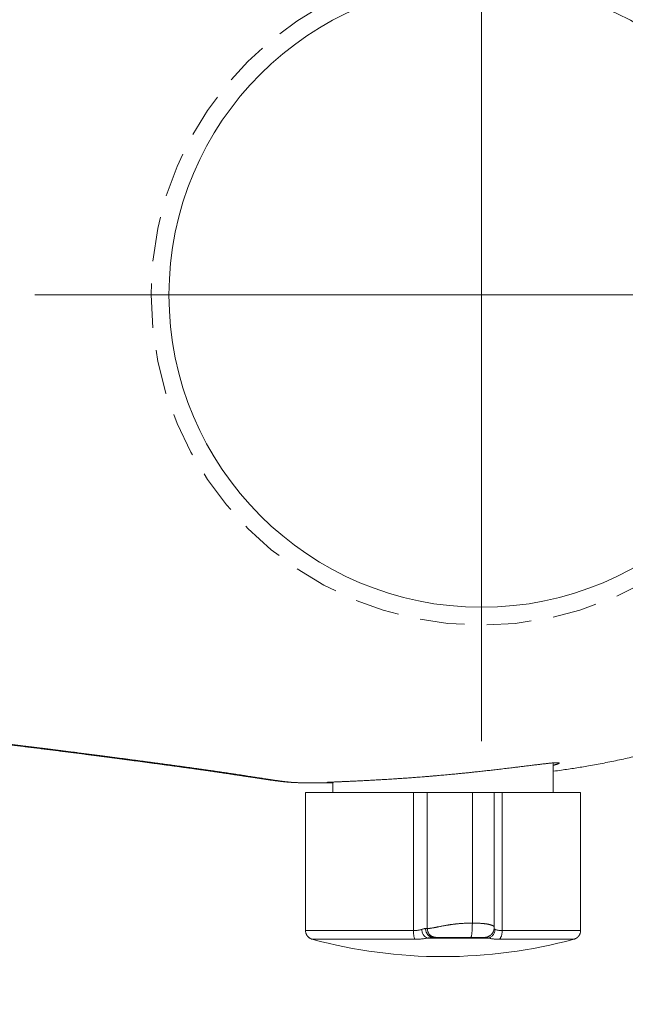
# Model space of a CAD drawing. Header units: millimetres. Extents: x -2074 to 12588, y -3630 to 101167.
# Tile 251 of 256: x 6030.57 to 6033.97, y -1421.74 to -1416.23. Entities that reach past the tile are written whole.
import ezdxf

# ---------------------------------------------------------------- set-up
doc = ezdxf.new("R2010")
doc.units = ezdxf.units.MM
doc.linetypes.add('HIDDEN', pattern=[0.375, 0.25, -0.125])
doc.layers.add('SelinAr_BUD_sufit szraf', color=8, linetype='Continuous', lineweight=18)
doc.layers.add('SelinAr_WYP_armatura', color=8, linetype='Continuous', lineweight=18)

# ---------------------------------------------------------------- blocks, each defined once
blk = doc.blocks.new('ORAS_ELECTRA')
for p, q in [((3.5617, 0.5549), (2.7874, 0.5549)), ((2.7874, 0.1156), (2.7874, 0.5549)), ((2.7874, 0.4019), (2.6221, 0.4019)), ((2.7874, 0.0717), (2.7874, 0.1156)), ((2.7874, 0.1156), (3.5617, 0.1156)), ((3.5426, 0.0716), (2.7874, 0.0716)), ((3.5426, 0.0716), (3.5426, 0.0716)), ((3.6034, 0.04), (3.6034, -0.3033)), ((3.5197, -0.0512), (2.7874, -0.0512)), ((2.7874, -0.3808), (2.7874, -0.3035)), ((2.7874, -0.3035), (3.5497, -0.3035)), ((2.7874, -0.9851), (2.7874, -0.3808)), ((3.5617, -0.3808), (2.7874, -0.3808)), ((2.7294, -0.832), (2.7874, -0.832)), ((2.7874, -0.9851), (3.5617, -0.9851)), ((2.7328, -1.0256), (2.7328, -1.0252))]:
    blk.add_line(p, q)
for points in [[(0, -0.75), (0, 0.75)], [(-0.75, 0), (0.75, 0)]]:
    blk.add_lwpolyline(points)
at = {"color": 9, "linetype": 'HIDDEN'}
blk.add_circle((0, 0), 1.85, dxfattribs=at)
blk.add_arc((0.9003, -0.2151), 2.8071, 344.8647, 15.1366)
for points, knots in [([(-2.7182, -0.1668), (-2.7172, -0.147), (-2.7152, -0.1063), (-2.7117, -0.0469), (-2.7078, 0.0115), (-2.7036, 0.0679), (-2.699, 0.1243), (-2.6939, 0.1806), (-2.6883, 0.2369), (-2.6824, 0.2915), (-2.6762, 0.3443), (-2.6697, 0.3955), (-2.6627, 0.4466), (-2.6553, 0.4977), (-2.6473, 0.5486), (-2.6392, 0.5968), (-2.6311, 0.6423), (-2.6231, 0.6849), (-2.6146, 0.7275), (-2.6057, 0.77), (-2.5963, 0.8124), (-2.5859, 0.8571), (-2.5743, 0.904), (-2.5628, 0.9477), (-2.5523, 0.9857), (-2.5429, 1.0183), (-2.5325, 1.053), (-2.5209, 1.0898), (-2.5081, 1.1286), (-2.4948, 1.1673), (-2.4808, 1.2057), (-2.4663, 1.244), (-2.4512, 1.2817), (-2.4356, 1.3189), (-2.4213, 1.3513), (-2.4083, 1.3796), (-2.3969, 1.4036), (-2.3851, 1.4276), (-2.3729, 1.4516), (-2.3603, 1.4755), (-2.3474, 1.4993), (-2.334, 1.5228), (-2.3203, 1.5462), (-2.3052, 1.571), (-2.2886, 1.5972), (-2.2703, 1.6248), (-2.2513, 1.652), (-2.2319, 1.6788), (-2.2121, 1.7055), (-2.1921, 1.732), (-2.1719, 1.7583), (-2.1487, 1.7879), (-2.1224, 1.8204), (-2.0928, 1.8559), (-2.0627, 1.891), (-2.032, 1.9257), (-2.0008, 1.9598), (-1.9695, 1.993), (-1.9381, 2.0251), (-1.9068, 2.0562), (-1.875, 2.0868), (-1.8449, 2.1148), (-1.8168, 2.1402), (-1.7907, 2.1632), (-1.7642, 2.1858), (-1.7375, 2.2081), (-1.7104, 2.2301), (-1.6829, 2.2517), (-1.6552, 2.2729), (-1.6274, 2.2936), (-1.5994, 2.3137), (-1.5714, 2.3334), (-1.5432, 2.3526), (-1.5146, 2.3715), (-1.4857, 2.39), (-1.4549, 2.4091), (-1.4219, 2.4289), (-1.3868, 2.4491), (-1.3514, 2.4687), (-1.3156, 2.4877), (-1.2794, 2.5062), (-1.2429, 2.524), (-1.206, 2.5412), (-1.1713, 2.5568), (-1.1388, 2.5707), (-1.1085, 2.5832), (-1.078, 2.5953), (-1.0466, 2.6073), (-1.0143, 2.6191), (-0.981, 2.6307), (-0.9476, 2.6418), (-0.914, 2.6524), (-0.8774, 2.6635), (-0.8377, 2.6747), (-0.7949, 2.6861), (-0.752, 2.6968), (-0.7093, 2.7066), (-0.667, 2.7156), (-0.625, 2.7239), (-0.5829, 2.7315), (-0.5406, 2.7385), (-0.4982, 2.7449), (-0.4556, 2.7507), (-0.413, 2.756), (-0.3692, 2.7607), (-0.3242, 2.765), (-0.2781, 2.7687), (-0.2319, 2.7718), (-0.1856, 2.7743), (-0.1393, 2.7762), (-0.0929, 2.7775), (-0.0464, 2.7784), (-0.0155, 2.7785), (0, 2.7785)], [0, 0, 0, 0, 0.013173, 0.026968, 0.039452, 0.051937, 0.064422, 0.076914, 0.089407, 0.101899, 0.113285, 0.124672, 0.136058, 0.147455, 0.158851, 0.170247, 0.179829, 0.189411, 0.198992, 0.208583, 0.218175, 0.227766, 0.23898, 0.250194, 0.257677, 0.26516, 0.272643, 0.281669, 0.290696, 0.299723, 0.308767, 0.317812, 0.326856, 0.335668, 0.34448, 0.350363, 0.356246, 0.362128, 0.368095, 0.374062, 0.380028, 0.386007, 0.391986, 0.397965, 0.405267, 0.412569, 0.419883, 0.427198, 0.434531, 0.441864, 0.4492, 0.456536, 0.466738, 0.476941, 0.487144, 0.497369, 0.507594, 0.517819, 0.527563, 0.537306, 0.54706, 0.556814, 0.564498, 0.572181, 0.57987, 0.587559, 0.595265, 0.602971, 0.610683, 0.618395, 0.625946, 0.633498, 0.64105, 0.648615, 0.656181, 0.663746, 0.672684, 0.681623, 0.690563, 0.699501, 0.708481, 0.717462, 0.726443, 0.735423, 0.742659, 0.749896, 0.757138, 0.764379, 0.772158, 0.779938, 0.787719, 0.795499, 0.803277, 0.813049, 0.822822, 0.832595, 0.842367, 0.851817, 0.861268, 0.870718, 0.880168, 0.889651, 0.899134, 0.908618, 0.918101, 0.928321, 0.938541, 0.948768, 0.958996, 0.969244, 0.979492, 0.989746, 1, 1, 1, 1]), ([(2.6687, 0.4019), (2.6666, 0.4174), (2.6629, 0.4456), (2.6569, 0.4863), (2.6511, 0.5241), (2.6451, 0.5618), (2.6384, 0.6015), (2.631, 0.6429), (2.6228, 0.6863), (2.6142, 0.7295), (2.6051, 0.7727), (2.5955, 0.8158), (2.5855, 0.8586), (2.575, 0.901), (2.564, 0.9432), (2.5525, 0.9852), (2.5404, 1.0269), (2.5278, 1.0682), (2.5146, 1.1092), (2.5008, 1.15), (2.4876, 1.1872), (2.4752, 1.2207), (2.4636, 1.2507), (2.4516, 1.2806), (2.4392, 1.3103), (2.4264, 1.3399), (2.4131, 1.3693), (2.3994, 1.3986), (2.3845, 1.429), (2.3683, 1.4605), (2.3527, 1.4895), (2.3387, 1.5147), (2.3263, 1.5361), (2.3125, 1.5592), (2.2971, 1.5839), (2.28, 1.6101), (2.2625, 1.636), (2.2424, 1.6644), (2.2197, 1.6954), (2.1946, 1.7289), (2.17, 1.7608), (2.1459, 1.7913), (2.1224, 1.8203), (2.0986, 1.849), (2.0744, 1.8775), (2.0498, 1.9056), (2.0236, 1.9349), (1.9958, 1.9652), (1.9661, 1.9964), (1.936, 2.0272), (1.9054, 2.0576), (1.8742, 2.0875), (1.8443, 2.1153), (1.8157, 2.1411), (1.7885, 2.1651), (1.761, 2.1886), (1.733, 2.2117), (1.7048, 2.2345), (1.6762, 2.2569), (1.6472, 2.2789), (1.6167, 2.3014), (1.5845, 2.3243), (1.5507, 2.3476), (1.5164, 2.3703), (1.4818, 2.3925), (1.4467, 2.4141), (1.4111, 2.4351), (1.3753, 2.4556), (1.3419, 2.4738), (1.3111, 2.49), (1.2831, 2.5043), (1.2548, 2.5182), (1.2264, 2.5318), (1.1977, 2.545), (1.1687, 2.5579), (1.1395, 2.5704), (1.1098, 2.5826), (1.0801, 2.5945), (1.0473, 2.607), (1.0114, 2.6201), (0.9725, 2.6336), (0.9332, 2.6464), (0.8938, 2.6586), (0.8541, 2.6701), (0.8161, 2.6806), (0.7797, 2.6899), (0.7452, 2.6983), (0.7105, 2.7063), (0.6756, 2.7138), (0.6407, 2.7208), (0.6056, 2.7274), (0.5704, 2.7336), (0.5333, 2.7397), (0.4941, 2.7455), (0.4529, 2.7511), (0.4116, 2.7561), (0.3687, 2.7607), (0.3242, 2.765), (0.2781, 2.7687), (0.2319, 2.7718), (0.1856, 2.7743), (0.1392, 2.7762), (0.0928, 2.7775), (0.0464, 2.7784), (0.0155, 2.7785), (0, 2.7785)], [0, 0, 0, 0, 0.011884, 0.021541, 0.031198, 0.040858, 0.050517, 0.061658, 0.072798, 0.083938, 0.09509, 0.106242, 0.117393, 0.128399, 0.139405, 0.150419, 0.161432, 0.172305, 0.183178, 0.19406, 0.204942, 0.213072, 0.221203, 0.229333, 0.237463, 0.245619, 0.253775, 0.261931, 0.270086, 0.279443, 0.288799, 0.295047, 0.301296, 0.307544, 0.315447, 0.323352, 0.331258, 0.339161, 0.34974, 0.36032, 0.370899, 0.380327, 0.389756, 0.399185, 0.408626, 0.418068, 0.427509, 0.43839, 0.449271, 0.460152, 0.471056, 0.481961, 0.492865, 0.502019, 0.511174, 0.520329, 0.529483, 0.538667, 0.547851, 0.557036, 0.566219, 0.5766, 0.586982, 0.597364, 0.607745, 0.618173, 0.628604, 0.639034, 0.649463, 0.65742, 0.665378, 0.673335, 0.681305, 0.689275, 0.697245, 0.705338, 0.713432, 0.721531, 0.729629, 0.740047, 0.750464, 0.760882, 0.771325, 0.781768, 0.792212, 0.801205, 0.8102, 0.819195, 0.828189, 0.837207, 0.846227, 0.855246, 0.864265, 0.874765, 0.885266, 0.895775, 0.906283, 0.917982, 0.929681, 0.941381, 0.953079, 0.964809, 0.97654, 0.98827, 1, 1, 1, 1]), ([(3.61, 0.518), (3.6095, 0.5196), (3.6085, 0.5228), (3.6066, 0.5271), (3.6045, 0.531), (3.6024, 0.5341), (3.6005, 0.5365), (3.5989, 0.5384), (3.5974, 0.54), (3.596, 0.5414), (3.5944, 0.5428), (3.5923, 0.5445), (3.5896, 0.5465), (3.5864, 0.5485), (3.5825, 0.5505), (3.5781, 0.5523), (3.5731, 0.5537), (3.5675, 0.5547), (3.5637, 0.5549), (3.5617, 0.5549)], [0, 0, 0, 0, 0.078431, 0.1516011, 0.2186896, 0.2790502, 0.32217, 0.3604948, 0.3938979, 0.422293, 0.4507485, 0.4935938, 0.5444787, 0.6032665, 0.6696909, 0.7433181, 0.8235147, 0.9094301, 1, 1, 1, 1]), ([(3.5617, 0.1156), (3.5617, 0.1291), (3.5617, 0.156), (3.5617, 0.1948), (3.5617, 0.2323), (3.5617, 0.2683), (3.5617, 0.3025), (3.5617, 0.3351), (3.5617, 0.3657), (3.5617, 0.3943), (3.5617, 0.4209), (3.5617, 0.4452), (3.5617, 0.4673), (3.5617, 0.4871), (3.5617, 0.5045), (3.5617, 0.5194), (3.5617, 0.5317), (3.5617, 0.5415), (3.5617, 0.5488), (3.5617, 0.5532), (3.5617, 0.5552), (3.5617, 0.5548), (3.5617, 0.5547)], [0, 0, 0, 0, 0.051969, 0.103938, 0.155907, 0.207876, 0.259845, 0.311814, 0.363783, 0.415752, 0.467721, 0.51969, 0.571659, 0.623628, 0.675597, 0.727566, 0.779535, 0.831504, 0.883473, 0.935442, 0.987411, 1, 1, 1, 1]), ([(3.61, 0.5179), (3.61, 0.5179), (3.61, 0.5178), (3.61, 0.5162), (3.61, 0.5136), (3.61, 0.5098), (3.61, 0.5049), (3.61, 0.4989), (3.61, 0.4918), (3.61, 0.4836), (3.61, 0.4745), (3.61, 0.4644), (3.61, 0.4531), (3.61, 0.4408), (3.61, 0.4274), (3.61, 0.413), (3.61, 0.3976), (3.61, 0.3814), (3.61, 0.3644), (3.61, 0.3466), (3.61, 0.3279), (3.61, 0.3084), (3.61, 0.2879), (3.61, 0.2665), (3.61, 0.2444), (3.61, 0.2215), (3.61, 0.1982), (3.61, 0.1743), (3.61, 0.15), (3.61, 0.1252), (3.61, 0.1082), (3.61, 0.0997)], [0, 0, 0, 0, 0.030258, 0.064558, 0.099481, 0.134404, 0.169327, 0.204251, 0.239174, 0.273473, 0.307773, 0.342072, 0.376372, 0.411295, 0.446218, 0.481141, 0.516065, 0.550988, 0.585287, 0.619587, 0.653886, 0.688186, 0.723109, 0.758032, 0.792955, 0.827879, 0.862802, 0.897101, 0.931401, 0.9657, 1, 1, 1, 1]), ([(2.6354, 0.4019), (2.6351, 0.403), (2.6344, 0.4055), (2.6334, 0.4092), (2.6323, 0.413), (2.6313, 0.4165), (2.6303, 0.4198), (2.6292, 0.423), (2.6282, 0.4258), (2.6272, 0.4283), (2.6263, 0.4305), (2.6255, 0.4322), (2.6247, 0.4336), (2.6238, 0.4346), (2.623, 0.4351), (2.6224, 0.4348), (2.6219, 0.4339), (2.6215, 0.4324), (2.6212, 0.4304), (2.6211, 0.4282), (2.621, 0.4257), (2.621, 0.4228), (2.621, 0.4196), (2.6212, 0.4159), (2.6214, 0.4115), (2.6217, 0.4061), (2.6222, 0.3997), (2.6228, 0.3926), (2.6235, 0.3851), (2.6243, 0.3773), (2.6251, 0.3697), (2.6259, 0.3622), (2.6268, 0.3547), (2.6276, 0.3469), (2.6286, 0.3387), (2.6296, 0.3303), (2.6307, 0.3205), (2.6321, 0.3095), (2.6336, 0.297), (2.6352, 0.284), (2.6368, 0.2709), (2.6384, 0.2578), (2.64, 0.2454), (2.6415, 0.2333), (2.6429, 0.2216), (2.6444, 0.2096), (2.6459, 0.1973), (2.6475, 0.1848), (2.6492, 0.1707), (2.6511, 0.1551), (2.6532, 0.1377), (2.6553, 0.12), (2.6574, 0.1024), (2.6594, 0.0852), (2.6612, 0.0691), (2.663, 0.0537), (2.6647, 0.0389), (2.6663, 0.0239), (2.668, 0.0088), (2.6697, -0.0065), (2.6715, -0.0235), (2.6735, -0.0422), (2.6757, -0.0626), (2.6778, -0.0833), (2.6798, -0.1034), (2.6818, -0.123), (2.6835, -0.141), (2.6852, -0.1581), (2.6867, -0.1748), (2.6883, -0.1921), (2.69, -0.2101), (2.6916, -0.2281), (2.6932, -0.2466), (2.6948, -0.2655), (2.6965, -0.2849), (2.6981, -0.3043), (2.6996, -0.3235), (2.7011, -0.3425), (2.7025, -0.3603), (2.7038, -0.377), (2.7049, -0.3926), (2.7061, -0.4081), (2.7072, -0.4235), (2.7083, -0.4388), (2.7094, -0.4555), (2.7106, -0.4735), (2.7119, -0.4927), (2.7131, -0.5117), (2.7142, -0.5299), (2.7153, -0.5471), (2.7162, -0.5625), (2.717, -0.5769), (2.7178, -0.5901), (2.7185, -0.6032), (2.7192, -0.616), (2.7199, -0.6286), (2.7206, -0.6422), (2.7214, -0.6567), (2.7222, -0.6719), (2.7229, -0.6867), (2.7236, -0.7006), (2.7242, -0.7135), (2.7247, -0.7249), (2.7252, -0.7353), (2.7256, -0.7448), (2.726, -0.754), (2.7264, -0.7628), (2.7268, -0.7714), (2.7272, -0.7804), (2.7276, -0.7897), (2.728, -0.7993), (2.7283, -0.8082), (2.7287, -0.8163), (2.729, -0.8235), (2.7293, -0.8296), (2.7295, -0.835), (2.7297, -0.8396), (2.7299, -0.8439), (2.7301, -0.8478), (2.7303, -0.8513), (2.7305, -0.8547), (2.7307, -0.8579), (2.7308, -0.8607), (2.731, -0.8628), (2.7312, -0.8642), (2.7313, -0.865), (2.7314, -0.8651), (2.7315, -0.8648), (2.7316, -0.8641), (2.7317, -0.863), (2.7318, -0.8615), (2.7319, -0.8596), (2.7319, -0.857), (2.732, -0.8537), (2.7321, -0.8495), (2.7321, -0.8445), (2.7322, -0.8391), (2.7322, -0.8348), (2.7322, -0.8324), (2.7322, -0.832)], [0, 0, 0, 0, 0.0042792, 0.0099787, 0.0156781, 0.021404, 0.0271325, 0.0336812, 0.0402309, 0.0467796, 0.0533655, 0.0599525, 0.0665385, 0.075105, 0.0836716, 0.0922755, 0.1008795, 0.1086514, 0.1164303, 0.1228835, 0.1293378, 0.135791, 0.1422804, 0.1487709, 0.1552604, 0.1636998, 0.1721392, 0.1806144, 0.1890896, 0.1967438, 0.2044047, 0.2108416, 0.2172794, 0.2237163, 0.2301885, 0.2366616, 0.2431338, 0.2515487, 0.2599637, 0.2684131, 0.2768626, 0.2844923, 0.2921284, 0.2986405, 0.3051535, 0.3116655, 0.3182132, 0.3247618, 0.3313095, 0.3398225, 0.3483355, 0.3568835, 0.3654316, 0.3731504, 0.3808757, 0.3874612, 0.3940477, 0.4006332, 0.4072552, 0.4138782, 0.4205002, 0.4291111, 0.4377221, 0.4463692, 0.4550164, 0.4628257, 0.4706418, 0.477228, 0.4838183, 0.4911381, 0.498458, 0.5058002, 0.5131423, 0.5210725, 0.5290028, 0.5369615, 0.5449203, 0.5527456, 0.5605779, 0.5671458, 0.5737147, 0.5802826, 0.5868873, 0.593493, 0.6000978, 0.6086872, 0.6172766, 0.6259026, 0.6345286, 0.6423194, 0.650117, 0.6566572, 0.6631984, 0.6697386, 0.6763153, 0.682893, 0.6894697, 0.6980223, 0.7065749, 0.7151638, 0.7237526, 0.7315096, 0.7392733, 0.7458024, 0.7523325, 0.7588616, 0.765427, 0.7719935, 0.7785589, 0.7870967, 0.7956344, 0.8042082, 0.812782, 0.8205252, 0.8282751, 0.8348041, 0.841334, 0.847863, 0.8544283, 0.8609946, 0.8675599, 0.8760975, 0.884635, 0.8932085, 0.9017821, 0.909525, 0.9172746, 0.9238053, 0.930337, 0.9368677, 0.9434348, 0.9500028, 0.9565699, 0.9651097, 0.9736495, 0.9822254, 0.9908012, 0.9985463, 1, 1, 1, 1]), ([(3.5553, 0.0765), (3.556, 0.0782), (3.5573, 0.0817), (3.5589, 0.0876), (3.5602, 0.094), (3.5611, 0.1008), (3.5616, 0.108), (3.5617, 0.1131), (3.5617, 0.1156)], [0, 0, 0, 0, 0.1721607, 0.3417805, 0.5091093, 0.6744073, 0.8379446, 1, 1, 1, 1]), ([(3.61, 0.0997), (3.6092, 0.1008), (3.6076, 0.103), (3.6036, 0.106), (3.5985, 0.1088), (3.5923, 0.1113), (3.5852, 0.1132), (3.5775, 0.1146), (3.5696, 0.1154), (3.5643, 0.1155), (3.5617, 0.1156)], [0, 0, 0, 0, 0.1191402, 0.243165, 0.3706743, 0.5, 0.6293257, 0.756835, 0.8808598, 1, 1, 1, 1]), ([(2.7874, -0.0512), (2.7874, -0.0486), (2.7874, -0.0433), (2.7874, -0.0357), (2.7874, -0.0284), (2.7874, -0.0214), (2.7874, -0.0147), (2.7874, -0.0083), (2.7874, -0.0022), (2.7874, 0.0036), (2.7874, 0.0091), (2.7874, 0.0144), (2.7874, 0.0193), (2.7874, 0.024), (2.7874, 0.0284), (2.7874, 0.0328), (2.7874, 0.037), (2.7874, 0.0411), (2.7874, 0.0449), (2.7874, 0.0484), (2.7874, 0.0516), (2.7874, 0.0545), (2.7874, 0.0573), (2.7874, 0.0599), (2.7874, 0.0622), (2.7874, 0.0643), (2.7874, 0.0661), (2.7874, 0.0677), (2.7874, 0.0691), (2.7874, 0.0702), (2.7874, 0.071), (2.7874, 0.0715), (2.7874, 0.0716), (2.7874, 0.0716), (2.7874, 0.0716)], [0, 0, 0, 0, 0.019721, 0.03899, 0.057967, 0.076814, 0.095683, 0.114718, 0.134051, 0.153798, 0.17406, 0.194923, 0.216457, 0.238722, 0.261761, 0.285612, 0.313317, 0.342096, 0.371961, 0.402918, 0.434962, 0.468086, 0.502274, 0.541086, 0.581133, 0.622379, 0.664784, 0.708307, 0.762973, 0.819155, 0.87676, 0.935693, 0.995855, 1, 1, 1, 1]), ([(3.5197, -0.0512), (3.5197, -0.0486), (3.5197, -0.0435), (3.5199, -0.0359), (3.52, -0.0284), (3.5202, -0.0212), (3.5205, -0.0142), (3.5209, -0.0073), (3.5213, -0.0007), (3.5218, 0.0056), (3.5223, 0.0114), (3.5229, 0.0167), (3.5233, 0.0202), (3.5236, 0.0225), (3.5238, 0.0237), (3.5239, 0.0249), (3.5241, 0.0261), (3.5242, 0.0272), (3.5245, 0.0292), (3.525, 0.0321), (3.5257, 0.0358), (3.5264, 0.0395), (3.5272, 0.0433), (3.5281, 0.047), (3.529, 0.0503), (3.5299, 0.0533), (3.5308, 0.056), (3.5317, 0.0585), (3.5327, 0.0609), (3.5337, 0.063), (3.5349, 0.0653), (3.5362, 0.0673), (3.5377, 0.069), (3.539, 0.0702), (3.5402, 0.071), (3.5413, 0.0714), (3.5421, 0.0716), (3.5425, 0.0716), (3.5426, 0.0716)], [0, 0, 0, 0, 0.01917, 0.038292, 0.057502, 0.076956, 0.09682, 0.117269, 0.138479, 0.160625, 0.183871, 0.204366, 0.225833, 0.231627, 0.237495, 0.243437, 0.249456, 0.255552, 0.261727, 0.28189, 0.304533, 0.329846, 0.358036, 0.389317, 0.423917, 0.45358, 0.485546, 0.519924, 0.556824, 0.596349, 0.638597, 0.700325, 0.760775, 0.819502, 0.876112, 0.93026, 0.981648, 1, 1, 1, 1]), ([(3.5997, 0.0163), (3.5997, 0.0165), (3.5997, 0.017), (3.5997, 0.0179), (3.5997, 0.0187), (3.5996, 0.0195), (3.5996, 0.0202), (3.5996, 0.0209), (3.5995, 0.0214), (3.5995, 0.0219), (3.5994, 0.0223), (3.5994, 0.0227), (3.5993, 0.023), (3.5993, 0.0233), (3.5993, 0.0236), (3.5992, 0.024), (3.5991, 0.0244), (3.5991, 0.0249), (3.5989, 0.0258), (3.5987, 0.0272), (3.5981, 0.0298), (3.5972, 0.033), (3.5958, 0.0367), (3.5943, 0.0401), (3.5927, 0.0432), (3.5909, 0.0462), (3.5892, 0.0486), (3.5878, 0.0504), (3.5868, 0.0516), (3.586, 0.0525), (3.5853, 0.0533), (3.5845, 0.0541), (3.5835, 0.0551), (3.5823, 0.0563), (3.5805, 0.0579), (3.5783, 0.0597), (3.5758, 0.0615), (3.5733, 0.0632), (3.5709, 0.0645), (3.5686, 0.0657), (3.5666, 0.0666), (3.5648, 0.0674), (3.5631, 0.068), (3.5613, 0.0687), (3.5592, 0.0693), (3.5569, 0.0699), (3.5543, 0.0705), (3.5521, 0.0709), (3.5502, 0.0711), (3.5487, 0.0713), (3.547, 0.0715), (3.5449, 0.0716), (3.5435, 0.0716), (3.5427, 0.0716)], [0, 0, 0, 0, 0.041021, 0.077129, 0.108289, 0.134488, 0.155745, 0.166554, 0.175503, 0.182672, 0.188223, 0.190501, 0.192537, 0.19444, 0.19634, 0.198367, 0.203303, 0.208682, 0.214023, 0.226465, 0.24817, 0.285339, 0.314754, 0.343372, 0.372817, 0.40328, 0.434823, 0.453059, 0.467575, 0.478348, 0.486536, 0.495857, 0.510203, 0.526983, 0.546081, 0.579762, 0.61095, 0.639622, 0.668015, 0.693395, 0.715765, 0.735138, 0.75305, 0.773725, 0.797404, 0.824822, 0.855364, 0.888996, 0.905911, 0.923594, 0.944615, 0.9701, 1, 1, 1, 1]), ([(3.5528, 0.0707), (3.5531, 0.0713), (3.5538, 0.0731), (3.5547, 0.0751), (3.5553, 0.0765)], [0, 0, 0, 0, 0.333283, 1, 1, 1, 1]), ([(3.5553, 0.0765), (3.5579, 0.0762), (3.5633, 0.0754), (3.5713, 0.073), (3.5791, 0.0694), (3.5863, 0.0648), (3.5925, 0.0593), (3.5975, 0.0531), (3.6013, 0.0467), (3.6027, 0.0422), (3.6034, 0.04)], [0, 0, 0, 0, 0.118749, 0.242699, 0.370375, 0.5, 0.629625, 0.757301, 0.881251, 1, 1, 1, 1]), ([(3.61, 0.0997), (3.61, 0.0958), (3.6099, 0.088), (3.6093, 0.0769), (3.6084, 0.0665), (3.6071, 0.0568), (3.6055, 0.0478), (3.6041, 0.0426), (3.6034, 0.04)], [0, 0, 0, 0, 0.165911, 0.33128, 0.498335, 0.665401, 0.831978, 1, 1, 1, 1]), ([(3.6034, 0.04), (3.6029, 0.0371), (3.602, 0.0315), (3.6008, 0.0242), (3.5999, 0.0178), (3.5998, 0.0145), (3.5997, 0.0128)], [0, 0, 0, 0, 0.266792, 0.520964, 0.764581, 1, 1, 1, 1]), ([(3.5997, 0.0162), (3.5997, 0.016), (3.5997, 0.0157), (3.5997, 0.0147), (3.5997, 0.0133), (3.5997, 0.0115), (3.5997, 0.0093), (3.5997, 0.0068), (3.5997, 0.0038), (3.5997, 0.0008), (3.5997, -0.0021), (3.5997, -0.0048), (3.5997, -0.0077), (3.5997, -0.0107), (3.5997, -0.0139), (3.5997, -0.0173), (3.5997, -0.0209), (3.5997, -0.0247), (3.5997, -0.028), (3.5997, -0.0305), (3.5997, -0.0321), (3.5997, -0.0338), (3.5997, -0.0354), (3.5997, -0.0371), (3.5997, -0.0396), (3.5997, -0.0429), (3.5997, -0.0464), (3.5997, -0.0488), (3.5997, -0.0501), (3.5997, -0.0514), (3.5997, -0.0527), (3.5997, -0.054), (3.5997, -0.0553), (3.5997, -0.0563), (3.5997, -0.0571), (3.5997, -0.0576), (3.5997, -0.0582), (3.5997, -0.0591), (3.5997, -0.0598), (3.5997, -0.0603)], [0, 0, 0, 0, 0.076078, 0.15297, 0.227006, 0.298208, 0.366602, 0.432213, 0.495074, 0.555219, 0.594456, 0.632169, 0.668376, 0.703094, 0.736346, 0.768157, 0.800233, 0.830287, 0.858366, 0.86887, 0.879083, 0.889008, 0.898651, 0.908017, 0.917111, 0.938818, 0.957286, 0.962758, 0.967903, 0.972732, 0.977263, 0.981513, 0.985504, 0.989865, 0.991183, 0.992445, 0.993663, 0.996026, 1, 1, 1, 1]), ([(2.7874, -0.3035), (2.7874, -0.3017), (2.7874, -0.2982), (2.7874, -0.2926), (2.7874, -0.287), (2.7874, -0.2811), (2.7874, -0.275), (2.7874, -0.2687), (2.7874, -0.2626), (2.7874, -0.2568), (2.7874, -0.2513), (2.7874, -0.2456), (2.7874, -0.2398), (2.7874, -0.2337), (2.7874, -0.2275), (2.7874, -0.2213), (2.7874, -0.2152), (2.7874, -0.2092), (2.7874, -0.2031), (2.7874, -0.1968), (2.7874, -0.1903), (2.7874, -0.1841), (2.7874, -0.1782), (2.7874, -0.1726), (2.7874, -0.167), (2.7874, -0.1612), (2.7874, -0.1553), (2.7874, -0.1493), (2.7874, -0.1432), (2.7874, -0.137), (2.7874, -0.1307), (2.7874, -0.1242), (2.7874, -0.1176), (2.7874, -0.1108), (2.7874, -0.1039), (2.7874, -0.0969), (2.7874, -0.0896), (2.7874, -0.0823), (2.7874, -0.0747), (2.7874, -0.067), (2.7874, -0.0591), (2.7874, -0.0539), (2.7874, -0.0512)], [0, 0, 0, 0, 0.049887, 0.099698, 0.149297, 0.198547, 0.247314, 0.295466, 0.34287, 0.379507, 0.415541, 0.45091, 0.485556, 0.519419, 0.552445, 0.584578, 0.61163, 0.637943, 0.663488, 0.688238, 0.712168, 0.735259, 0.752802, 0.769811, 0.786283, 0.802217, 0.817617, 0.832489, 0.846477, 0.85999, 0.873048, 0.885678, 0.897914, 0.909797, 0.921379, 0.932718, 0.943882, 0.954949, 0.966002, 0.977133, 0.988433, 1, 1, 1, 1]), ([(3.5497, -0.3035), (3.5497, -0.3018), (3.5497, -0.2983), (3.5493, -0.2928), (3.5487, -0.2869), (3.5479, -0.2809), (3.547, -0.2747), (3.5462, -0.2701), (3.5457, -0.2672), (3.5455, -0.266), (3.5453, -0.2648), (3.5451, -0.2637), (3.5448, -0.2621), (3.5443, -0.2597), (3.5436, -0.2561), (3.5428, -0.2522), (3.5419, -0.2479), (3.5409, -0.2431), (3.5397, -0.2373), (3.5383, -0.2302), (3.5366, -0.2217), (3.535, -0.2134), (3.5336, -0.2059), (3.5325, -0.1997), (3.5314, -0.1935), (3.5304, -0.1875), (3.5295, -0.1816), (3.5286, -0.1759), (3.5278, -0.1702), (3.5271, -0.1647), (3.5263, -0.1594), (3.5256, -0.1538), (3.5251, -0.1496), (3.5248, -0.1469), (3.5248, -0.1461), (3.5247, -0.1454), (3.5246, -0.1446), (3.5245, -0.1438), (3.5242, -0.1409), (3.5237, -0.1359), (3.523, -0.1284), (3.5224, -0.1209), (3.5218, -0.1133), (3.5213, -0.1056), (3.5209, -0.0979), (3.5205, -0.0902), (3.5202, -0.0824), (3.52, -0.0746), (3.5199, -0.0668), (3.5197, -0.059), (3.5197, -0.0538), (3.5197, -0.0512)], [0, 0, 0, 0, 0.047929, 0.097632, 0.148959, 0.20173, 0.249192, 0.297439, 0.305998, 0.314574, 0.323166, 0.331729, 0.336957, 0.358592, 0.382731, 0.408606, 0.436117, 0.465151, 0.495573, 0.53725, 0.580638, 0.625264, 0.652229, 0.677298, 0.700547, 0.722056, 0.741908, 0.760187, 0.77698, 0.792763, 0.807157, 0.82025, 0.835675, 0.837547, 0.839386, 0.841193, 0.842966, 0.844708, 0.846419, 0.862519, 0.877721, 0.8921, 0.905742, 0.918737, 0.931183, 0.943183, 0.95484, 0.966256, 0.977529, 0.98875, 1, 1, 1, 1]), ([(3.5197, -0.0512), (3.5229, -0.0512), (3.5295, -0.0512), (3.5394, -0.0515), (3.5485, -0.0518), (3.5566, -0.0522), (3.5636, -0.0527), (3.5703, -0.0532), (3.5764, -0.0538), (3.5819, -0.0545), (3.5868, -0.0553), (3.5909, -0.0561), (3.5946, -0.057), (3.5975, -0.058), (3.5994, -0.0591), (3.5996, -0.0599), (3.5997, -0.0603)], [0, 0, 0, 0, 0.076805, 0.156939, 0.239951, 0.303775, 0.368607, 0.434128, 0.5, 0.565872, 0.631393, 0.696225, 0.760049, 0.843061, 0.923195, 1, 1, 1, 1]), ([(3.5997, -0.0603), (3.5997, -0.0606), (3.5997, -0.0612), (3.5997, -0.0619), (3.5997, -0.0627), (3.5997, -0.0635), (3.5997, -0.0643), (3.5997, -0.0648), (3.5997, -0.0656), (3.5997, -0.0667), (3.5997, -0.0681), (3.5997, -0.0696), (3.5997, -0.0713), (3.5997, -0.0732), (3.5997, -0.0753), (3.5997, -0.0777), (3.5997, -0.0802), (3.5997, -0.0827), (3.5997, -0.0862), (3.5997, -0.0906), (3.5997, -0.0958), (3.5997, -0.101), (3.5997, -0.1064), (3.5997, -0.1117), (3.5997, -0.1176), (3.5997, -0.124), (3.5997, -0.1307), (3.5997, -0.1374), (3.5997, -0.1441), (3.5997, -0.1512), (3.5997, -0.1587), (3.5997, -0.1666), (3.5997, -0.1742), (3.5997, -0.1818), (3.5997, -0.1891), (3.5997, -0.1962), (3.5997, -0.2032), (3.5997, -0.2098), (3.5997, -0.217), (3.5997, -0.2246), (3.5997, -0.2326), (3.5997, -0.2402), (3.5997, -0.2474), (3.5997, -0.2519), (3.5997, -0.2541)], [0, 0, 0, 0, 0.001701, 0.002985, 0.003853, 0.006141, 0.006983, 0.007871, 0.008809, 0.011147, 0.013741, 0.016608, 0.01976, 0.023207, 0.027986, 0.033081, 0.038503, 0.044262, 0.050366, 0.063113, 0.076757, 0.091334, 0.106873, 0.123398, 0.140929, 0.164183, 0.188733, 0.214605, 0.241819, 0.270395, 0.30684, 0.344941, 0.384718, 0.426192, 0.469379, 0.513475, 0.55925, 0.606715, 0.65169, 0.717432, 0.785117, 0.854763, 0.926386, 1, 1, 1, 1]), ([(3.5497, -0.3035), (3.5517, -0.3034), (3.5558, -0.3033), (3.562, -0.3021), (3.5677, -0.3003), (3.5728, -0.2981), (3.5772, -0.2955), (3.5813, -0.2925), (3.5851, -0.2891), (3.5886, -0.2853), (3.5916, -0.2812), (3.5942, -0.2769), (3.5965, -0.2719), (3.5983, -0.2663), (3.5995, -0.2601), (3.5997, -0.2561), (3.5997, -0.2541)], [0, 0, 0, 0, 0.076805, 0.156939, 0.239951, 0.303775, 0.368607, 0.434128, 0.5, 0.565872, 0.631393, 0.696225, 0.760049, 0.843061, 0.923195, 1, 1, 1, 1]), ([(3.5997, -0.2684), (3.5997, -0.2702), (3.5995, -0.2739), (3.5983, -0.2794), (3.5965, -0.2845), (3.5942, -0.289), (3.5916, -0.2929), (3.5886, -0.2966), (3.5851, -0.3), (3.5813, -0.3031), (3.5772, -0.3058), (3.5728, -0.3081), (3.5677, -0.3102), (3.562, -0.3118), (3.5558, -0.3129), (3.5517, -0.313), (3.5497, -0.313)], [0, 0, 0, 0, 0.076805, 0.156939, 0.239951, 0.303775, 0.368607, 0.434128, 0.5, 0.565872, 0.631393, 0.696225, 0.760049, 0.843061, 0.923195, 1, 1, 1, 1]), ([(3.5997, -0.2541), (3.5997, -0.2548), (3.5997, -0.2562), (3.5997, -0.2594), (3.5997, -0.2633), (3.5997, -0.2667), (3.5997, -0.2684)], [0, 0, 0, 0, 0.250764, 0.5, 0.749236, 1, 1, 1, 1]), ([(3.5997, -0.2684), (3.5998, -0.2707), (3.5999, -0.2755), (3.6008, -0.2838), (3.602, -0.2931), (3.6029, -0.2998), (3.6034, -0.3033)], [0, 0, 0, 0, 0.235419, 0.479036, 0.733208, 1, 1, 1, 1]), ([(3.5553, -0.3353), (3.5547, -0.3335), (3.5536, -0.33), (3.5522, -0.3255), (3.551, -0.321), (3.55, -0.3168), (3.5498, -0.3142), (3.5497, -0.313)], [0, 0, 0, 0, 0.2023635, 0.3901898, 0.5636404, 0.7972661, 1, 1, 1, 1]), ([(3.6034, -0.3033), (3.6027, -0.3051), (3.6013, -0.3088), (3.5975, -0.3143), (3.5925, -0.3195), (3.5863, -0.3243), (3.5791, -0.3284), (3.5713, -0.3317), (3.5633, -0.334), (3.5579, -0.3349), (3.5553, -0.3353)], [0, 0, 0, 0, 0.118749, 0.242699, 0.370375, 0.5, 0.629625, 0.757301, 0.881251, 1, 1, 1, 1]), ([(3.6034, -0.3033), (3.6041, -0.3066), (3.6055, -0.3133), (3.6071, -0.3242), (3.6084, -0.3357), (3.6093, -0.3476), (3.6099, -0.3601), (3.61, -0.3686), (3.61, -0.3728)], [0, 0, 0, 0, 0.167999, 0.334577, 0.501664, 0.668698, 0.834066, 1, 1, 1, 1]), ([(3.5617, -0.3808), (3.5617, -0.3781), (3.5616, -0.3725), (3.5611, -0.3645), (3.5602, -0.3567), (3.5589, -0.3491), (3.5573, -0.3419), (3.556, -0.3375), (3.5553, -0.3353)], [0, 0, 0, 0, 0.162055, 0.325593, 0.490891, 0.658219, 0.827839, 1, 1, 1, 1]), ([(3.61, -0.3728), (3.6092, -0.3734), (3.6076, -0.3745), (3.6036, -0.376), (3.5985, -0.3774), (3.5923, -0.3786), (3.5852, -0.3796), (3.5775, -0.3803), (3.5696, -0.3807), (3.5643, -0.3808), (3.5617, -0.3808)], [0, 0, 0, 0, 0.11914, 0.243165, 0.370674, 0.5, 0.629326, 0.756835, 0.88086, 1, 1, 1, 1]), ([(3.5617, -0.9849), (3.5617, -0.985), (3.5617, -0.9854), (3.5617, -0.9837), (3.5617, -0.9796), (3.5617, -0.9727), (3.5617, -0.9632), (3.5617, -0.9512), (3.5617, -0.9366), (3.5617, -0.9195), (3.5617, -0.9001), (3.5617, -0.8783), (3.5617, -0.8542), (3.5617, -0.8279), (3.5617, -0.7995), (3.5617, -0.7691), (3.5617, -0.7369), (3.5617, -0.7028), (3.5617, -0.667), (3.5617, -0.6297), (3.5617, -0.591), (3.5617, -0.551), (3.5617, -0.5099), (3.5617, -0.4677), (3.5617, -0.4247), (3.5617, -0.3954), (3.5617, -0.3808)], [0, 0, 0, 0, 0.005033, 0.048292, 0.091552, 0.134811, 0.17807, 0.22133, 0.264589, 0.307849, 0.351108, 0.394368, 0.437627, 0.480887, 0.524146, 0.567405, 0.610665, 0.653924, 0.697184, 0.740443, 0.783703, 0.826962, 0.870222, 0.913481, 0.956741, 1, 1, 1, 1]), ([(3.61, -0.3728), (3.61, -0.3822), (3.61, -0.401), (3.61, -0.4287), (3.61, -0.4561), (3.61, -0.4832), (3.61, -0.5097), (3.61, -0.5356), (3.61, -0.5608), (3.61, -0.5855), (3.61, -0.6099), (3.61, -0.6337), (3.61, -0.6571), (3.61, -0.6798), (3.61, -0.7017), (3.61, -0.7228), (3.61, -0.743), (3.61, -0.7623), (3.61, -0.7807), (3.61, -0.7984), (3.61, -0.8154), (3.61, -0.8315), (3.61, -0.8466), (3.61, -0.8608), (3.61, -0.8739), (3.61, -0.8859), (3.61, -0.8968), (3.61, -0.9067), (3.61, -0.9157), (3.61, -0.9236), (3.61, -0.9305), (3.61, -0.9362), (3.61, -0.9409), (3.61, -0.9444), (3.61, -0.9468), (3.61, -0.948), (3.61, -0.948), (3.61, -0.948)], [0, 0, 0, 0, 0.02907, 0.058141, 0.087211, 0.116281, 0.145352, 0.173903, 0.202454, 0.231005, 0.259557, 0.288627, 0.317697, 0.346768, 0.375838, 0.404908, 0.433459, 0.462011, 0.490562, 0.519113, 0.548184, 0.577254, 0.606324, 0.635395, 0.664465, 0.693016, 0.721567, 0.750119, 0.77867, 0.80774, 0.836811, 0.865881, 0.894951, 0.924021, 0.952573, 0.981124, 1, 1, 1, 1]), ([(2.7328, -1.0252), (2.7328, -1.0236), (2.7328, -1.0209), (2.7328, -1.0172), (2.7329, -1.0144), (2.7329, -1.0119), (2.7329, -1.0095), (2.7329, -1.0073), (2.7329, -1.0053), (2.7329, -1.0034), (2.733, -1.0014), (2.733, -0.9992), (2.733, -0.9967), (2.733, -0.9934), (2.733, -0.9892), (2.7331, -0.9843), (2.7331, -0.98), (2.7331, -0.9766), (2.7331, -0.9742), (2.7331, -0.972), (2.7331, -0.9701), (2.7332, -0.9684), (2.7332, -0.9667), (2.7332, -0.9649), (2.7332, -0.9629), (2.7332, -0.9607), (2.7332, -0.9585), (2.7332, -0.9562), (2.7332, -0.9538), (2.7332, -0.9514), (2.7332, -0.9489), (2.7333, -0.9463), (2.7333, -0.9428), (2.7333, -0.9385), (2.7333, -0.9339), (2.7333, -0.93), (2.7333, -0.9268), (2.7333, -0.9239), (2.7333, -0.9212), (2.7334, -0.9186), (2.7334, -0.9161), (2.7334, -0.9138), (2.7334, -0.9114), (2.7334, -0.9088), (2.7334, -0.9059), (2.7334, -0.9028), (2.7334, -0.8997), (2.7334, -0.8968), (2.7334, -0.8941), (2.7334, -0.8915), (2.7334, -0.8891), (2.7334, -0.887), (2.7334, -0.8852), (2.7334, -0.8831), (2.7334, -0.8806), (2.7334, -0.8777), (2.7334, -0.8753), (2.7334, -0.8733), (2.7334, -0.8716), (2.7334, -0.8697), (2.7334, -0.8676), (2.7334, -0.8653), (2.7334, -0.8629), (2.7334, -0.8604), (2.7334, -0.8576), (2.7334, -0.8544), (2.7334, -0.8511), (2.7334, -0.8481), (2.7334, -0.8456), (2.7334, -0.8434), (2.7334, -0.8413), (2.7334, -0.8392), (2.7334, -0.837), (2.7334, -0.8346), (2.7334, -0.8329), (2.7334, -0.832)], [0, 0, 0, 0, 0.025346, 0.041514, 0.055857, 0.06875, 0.08098, 0.092572, 0.102123, 0.112108, 0.12253, 0.133537, 0.146021, 0.160132, 0.184501, 0.210263, 0.236236, 0.250249, 0.263083, 0.274263, 0.283805, 0.292587, 0.301103, 0.309352, 0.320331, 0.331606, 0.343364, 0.355775, 0.366984, 0.379486, 0.392895, 0.406407, 0.419997, 0.446769, 0.473511, 0.49133, 0.507531, 0.522448, 0.536266, 0.54984, 0.563598, 0.574662, 0.586898, 0.600495, 0.615341, 0.631272, 0.648204, 0.662699, 0.676923, 0.690761, 0.703171, 0.713907, 0.72309, 0.731765, 0.746959, 0.761608, 0.777025, 0.784694, 0.793131, 0.802937, 0.814112, 0.826455, 0.839046, 0.851769, 0.864615, 0.883765, 0.901031, 0.916411, 0.929903, 0.940738, 0.951503, 0.96226, 0.973257, 0.985821, 1, 1, 1, 1]), ([(3.5617, -0.985), (3.5634, -0.985), (3.5667, -0.9849), (3.5715, -0.9842), (3.5757, -0.9831), (3.5792, -0.9819), (3.5821, -0.9807), (3.5843, -0.9797), (3.5863, -0.9786), (3.5879, -0.9776), (3.5898, -0.9765), (3.5919, -0.9749), (3.5945, -0.9728), (3.5973, -0.9702), (3.6003, -0.967), (3.6032, -0.9632), (3.6059, -0.9587), (3.6083, -0.9537), (3.6094, -0.95), (3.61, -0.9481)], [0, 0, 0, 0, 0.07845, 0.151634, 0.218731, 0.279096, 0.322217, 0.36054, 0.39394, 0.422331, 0.450782, 0.49362, 0.544498, 0.60328, 0.669699, 0.743322, 0.823516, 0.90943, 1, 1, 1, 1]), ([(2.3674, -4.175), (2.3684, -4.1612), (2.3704, -4.1336), (2.3735, -4.0926), (2.3766, -4.0517), (2.3798, -4.0111), (2.3829, -3.9707), (2.3862, -3.9305), (2.3894, -3.8906), (2.3927, -3.8509), (2.396, -3.8115), (2.3994, -3.7722), (2.4028, -3.733), (2.4062, -3.694), (2.4097, -3.6553), (2.4132, -3.6169), (2.4167, -3.5788), (2.4202, -3.541), (2.4237, -3.5036), (2.4273, -3.4665), (2.4308, -3.4297), (2.4344, -3.3933), (2.438, -3.3573), (2.4416, -3.3215), (2.4452, -3.2862), (2.4488, -3.2511), (2.4524, -3.2161), (2.4561, -3.1809), (2.4599, -3.1457), (2.4636, -3.1109), (2.4673, -3.0765), (2.4711, -3.042), (2.4749, -3.0074), (2.4788, -2.9727), (2.4827, -2.9385), (2.4865, -2.9047), (2.4903, -2.8713), (2.4941, -2.8384), (2.4979, -2.8059), (2.5017, -2.7739), (2.5054, -2.7422), (2.5091, -2.7109), (2.5129, -2.6799), (2.5166, -2.6492), (2.5202, -2.619), (2.5239, -2.5891), (2.5276, -2.5588), (2.5314, -2.528), (2.5352, -2.4969), (2.5391, -2.4662), (2.5428, -2.4361), (2.5466, -2.4064), (2.5503, -2.3772), (2.5539, -2.3485), (2.5575, -2.3203), (2.561, -2.2925), (2.5647, -2.2638), (2.5686, -2.2341), (2.5725, -2.2035), (2.5764, -2.1736), (2.5802, -2.1443), (2.584, -2.1156), (2.5876, -2.0875), (2.5912, -2.06), (2.5948, -2.033), (2.5983, -2.0067), (2.6017, -1.9808), (2.605, -1.9555), (2.6083, -1.9307), (2.6116, -1.9062), (2.6148, -1.8821), (2.618, -1.8586), (2.6211, -1.8354), (2.6241, -1.8127), (2.6271, -1.7904), (2.6301, -1.7687), (2.633, -1.7473), (2.6358, -1.7265), (2.6389, -1.7044), (2.6421, -1.6812), (2.6454, -1.657), (2.6487, -1.6334), (2.6518, -1.6106), (2.6549, -1.5884), (2.658, -1.5668), (2.6609, -1.5458), (2.6638, -1.5254), (2.6667, -1.5056), (2.6693, -1.4873), (2.6718, -1.4702), (2.6741, -1.4544), (2.6764, -1.439), (2.6786, -1.424), (2.6808, -1.4094), (2.6829, -1.3951), (2.685, -1.3813), (2.687, -1.3678), (2.6893, -1.3524), (2.6919, -1.3355), (2.6947, -1.3171), (2.6974, -1.2995), (2.7, -1.2826), (2.7025, -1.2663), (2.705, -1.2507), (2.7073, -1.2358), (2.7095, -1.2214), (2.7116, -1.2076), (2.7136, -1.1944), (2.7155, -1.1818), (2.7174, -1.1696), (2.7191, -1.158), (2.7207, -1.1467), (2.7223, -1.1358), (2.7237, -1.1252), (2.7251, -1.1151), (2.7263, -1.1055), (2.7274, -1.0962), (2.7285, -1.0873), (2.7294, -1.0788), (2.7302, -1.0705), (2.731, -1.0623), (2.7316, -1.0542), (2.7322, -1.0452), (2.7326, -1.0356), (2.7327, -1.0289), (2.7328, -1.0256)], [0, 0, 0, 0, 0.005164, 0.010329, 0.015494, 0.020658, 0.025822, 0.031005, 0.036188, 0.041372, 0.046555, 0.051738, 0.056984, 0.06223, 0.067476, 0.072723, 0.077968, 0.083214, 0.08846, 0.093707, 0.098953, 0.104199, 0.109444, 0.11469, 0.119937, 0.125183, 0.130428, 0.135872, 0.141317, 0.146762, 0.152206, 0.15765, 0.163343, 0.169037, 0.174731, 0.180424, 0.186117, 0.19181, 0.197503, 0.203197, 0.20889, 0.214583, 0.220354, 0.226126, 0.231897, 0.237669, 0.24344, 0.24976, 0.25608, 0.2624, 0.26872, 0.275039, 0.281377, 0.287715, 0.294054, 0.300392, 0.30673, 0.314114, 0.321498, 0.328883, 0.336267, 0.343651, 0.351036, 0.35842, 0.365804, 0.373187, 0.380571, 0.387955, 0.395339, 0.402843, 0.410348, 0.417853, 0.425358, 0.432951, 0.440545, 0.448138, 0.455736, 0.463333, 0.470931, 0.480459, 0.489988, 0.499517, 0.509046, 0.518575, 0.528119, 0.537663, 0.547208, 0.556752, 0.566296, 0.57459, 0.582884, 0.591178, 0.599474, 0.60777, 0.616066, 0.624348, 0.63263, 0.640912, 0.653338, 0.665764, 0.678196, 0.690629, 0.703064, 0.715499, 0.727921, 0.740344, 0.752769, 0.765193, 0.777621, 0.79005, 0.802479, 0.814908, 0.827734, 0.84056, 0.853387, 0.866213, 0.879042, 0.891871, 0.904701, 0.917531, 0.931434, 0.945337, 0.95924, 0.980096, 1, 1, 1, 1]), ([(2.3694, -4.1893), (2.3698, -4.1839), (2.3706, -4.1731), (2.3718, -4.1568), (2.3731, -4.139), (2.3745, -4.1195), (2.3762, -4.0979), (2.3779, -4.0754), (2.3797, -4.0522), (2.3815, -4.0286), (2.3833, -4.0053), (2.3852, -3.9821), (2.387, -3.959), (2.3888, -3.936), (2.3907, -3.9132), (2.3926, -3.8906), (2.3944, -3.8681), (2.3963, -3.8457), (2.3982, -3.8234), (2.4, -3.8011), (2.4019, -3.7789), (2.4039, -3.7568), (2.4058, -3.7348), (2.4077, -3.713), (2.4096, -3.6912), (2.4115, -3.6696), (2.4135, -3.6481), (2.4154, -3.6267), (2.4174, -3.6054), (2.4193, -3.5842), (2.4213, -3.563), (2.4232, -3.5419), (2.4252, -3.521), (2.4272, -3.5001), (2.4292, -3.4793), (2.4312, -3.4587), (2.4332, -3.4381), (2.4352, -3.4176), (2.4372, -3.3971), (2.4392, -3.3768), (2.4412, -3.3566), (2.4432, -3.3364), (2.4453, -3.3164), (2.4473, -3.2964), (2.4493, -3.2765), (2.4514, -3.2567), (2.4534, -3.237), (2.4555, -3.2174), (2.4575, -3.1978), (2.4596, -3.1783), (2.4616, -3.159), (2.4637, -3.1397), (2.4657, -3.1204), (2.4678, -3.1013), (2.4699, -3.0822), (2.4719, -3.0632), (2.474, -3.0443), (2.4761, -3.0255), (2.4782, -3.0067), (2.4803, -2.988), (2.4823, -2.9694), (2.4844, -2.951), (2.4865, -2.9325), (2.4886, -2.9142), (2.4907, -2.896), (2.4927, -2.8778), (2.4948, -2.8597), (2.4969, -2.8417), (2.499, -2.8238), (2.5011, -2.8059), (2.5032, -2.7881), (2.5052, -2.7704), (2.5073, -2.7528), (2.5094, -2.7352), (2.5115, -2.7178), (2.5136, -2.7003), (2.5156, -2.683), (2.5177, -2.6658), (2.5198, -2.6487), (2.5218, -2.6316), (2.5239, -2.6146), (2.526, -2.5977), (2.528, -2.5808), (2.5301, -2.5641), (2.5321, -2.5474), (2.5342, -2.5309), (2.5362, -2.5144), (2.5382, -2.4979), (2.5403, -2.4816), (2.5423, -2.4653), (2.5443, -2.4491), (2.5463, -2.433), (2.5484, -2.4169), (2.5504, -2.4009), (2.5524, -2.385), (2.5544, -2.3691), (2.5564, -2.3534), (2.5584, -2.3377), (2.5604, -2.3221), (2.5623, -2.3066), (2.5643, -2.2912), (2.5663, -2.2759), (2.5682, -2.2606), (2.5702, -2.2455), (2.5721, -2.2304), (2.5741, -2.2154), (2.576, -2.2004), (2.5779, -2.1856), (2.5798, -2.1708), (2.5817, -2.156), (2.5836, -2.1414), (2.5855, -2.1268), (2.5874, -2.1123), (2.5893, -2.0978), (2.5912, -2.0834), (2.5931, -2.0691), (2.595, -2.0549), (2.5968, -2.0406), (2.5987, -2.0265), (2.6005, -2.0126), (2.6024, -1.9988), (2.6042, -1.9851), (2.606, -1.9714), (2.6078, -1.9578), (2.6096, -1.9443), (2.6113, -1.9309), (2.6131, -1.9176), (2.6149, -1.9043), (2.6166, -1.8911), (2.6184, -1.878), (2.6201, -1.865), (2.6219, -1.8521), (2.6236, -1.8393), (2.6253, -1.8265), (2.627, -1.8138), (2.6287, -1.8012), (2.6304, -1.7886), (2.6321, -1.7762), (2.6338, -1.7639), (2.6354, -1.7516), (2.6371, -1.7394), (2.6387, -1.7273), (2.6404, -1.7153), (2.642, -1.7034), (2.6436, -1.6915), (2.6453, -1.6798), (2.6469, -1.6681), (2.6485, -1.6565), (2.6501, -1.645), (2.6516, -1.6337), (2.6532, -1.6224), (2.6548, -1.6112), (2.6563, -1.6001), (2.6579, -1.5891), (2.6594, -1.5782), (2.6609, -1.5674), (2.6625, -1.5567), (2.664, -1.5461), (2.6655, -1.5356), (2.667, -1.5251), (2.6684, -1.5148), (2.6699, -1.5045), (2.6714, -1.4943), (2.6729, -1.4842), (2.6743, -1.4741), (2.6758, -1.464), (2.6773, -1.4541), (2.6787, -1.4442), (2.6802, -1.4344), (2.6816, -1.4247), (2.683, -1.4151), (2.6845, -1.4056), (2.6859, -1.3961), (2.6873, -1.3868), (2.6887, -1.3775), (2.69, -1.3683), (2.6914, -1.3592), (2.6928, -1.3502), (2.6941, -1.3413), (2.6955, -1.3324), (2.6968, -1.3236), (2.6982, -1.3148), (2.6995, -1.3061), (2.7008, -1.2975), (2.7021, -1.289), (2.7034, -1.2805), (2.7047, -1.2722), (2.7059, -1.2638), (2.7072, -1.2556), (2.7084, -1.2474), (2.7096, -1.2393), (2.7109, -1.2312), (2.7121, -1.2231), (2.7133, -1.2151), (2.7144, -1.2071), (2.7156, -1.199), (2.7168, -1.1911), (2.7179, -1.1831), (2.719, -1.1751), (2.7201, -1.1671), (2.7212, -1.159), (2.7223, -1.1509), (2.7234, -1.1427), (2.7244, -1.1344), (2.7255, -1.1259), (2.7265, -1.1172), (2.7275, -1.1082), (2.7284, -1.099), (2.7293, -1.0896), (2.7302, -1.0799), (2.7309, -1.0698), (2.7316, -1.0593), (2.7322, -1.0484), (2.7326, -1.0375), (2.7328, -1.0299), (2.7328, -1.026), (2.7328, -1.0258)], [0, 0, 0, 0, 0.002013, 0.004064, 0.006124, 0.008739, 0.011458, 0.014318, 0.017349, 0.020341, 0.023344, 0.026338, 0.029325, 0.032303, 0.035274, 0.038238, 0.041195, 0.044145, 0.047102, 0.050061, 0.053023, 0.055986, 0.058948, 0.061908, 0.064862, 0.06781, 0.070751, 0.0737, 0.076654, 0.079609, 0.082565, 0.085523, 0.088481, 0.091442, 0.094405, 0.09737, 0.100337, 0.103307, 0.106281, 0.109257, 0.112238, 0.115222, 0.11821, 0.121202, 0.1242, 0.127202, 0.130209, 0.133222, 0.13624, 0.139265, 0.142296, 0.145333, 0.148377, 0.151428, 0.154487, 0.157553, 0.160627, 0.16371, 0.166801, 0.1699, 0.173009, 0.17612, 0.17924, 0.182368, 0.185506, 0.188653, 0.19181, 0.194977, 0.198155, 0.201343, 0.204543, 0.207753, 0.210975, 0.214209, 0.217456, 0.220715, 0.223986, 0.227263, 0.230551, 0.233856, 0.237175, 0.240507, 0.243851, 0.247205, 0.250567, 0.253941, 0.257333, 0.26074, 0.264163, 0.267601, 0.271056, 0.274528, 0.278022, 0.281533, 0.285058, 0.288597, 0.292151, 0.29572, 0.299304, 0.302905, 0.306523, 0.310158, 0.313811, 0.317482, 0.321172, 0.324882, 0.328613, 0.332364, 0.336136, 0.339931, 0.343749, 0.34759, 0.351456, 0.355347, 0.359264, 0.363208, 0.367179, 0.371179, 0.375209, 0.379269, 0.383227, 0.387284, 0.391364, 0.39547, 0.3996, 0.403756, 0.407937, 0.412143, 0.416375, 0.420632, 0.424916, 0.429225, 0.433559, 0.437953, 0.442359, 0.446791, 0.451251, 0.455738, 0.460254, 0.464801, 0.469379, 0.473989, 0.478633, 0.483312, 0.488022, 0.492775, 0.497554, 0.50236, 0.507196, 0.512061, 0.516957, 0.521884, 0.526845, 0.531839, 0.536868, 0.541934, 0.547037, 0.552179, 0.557362, 0.562587, 0.567856, 0.57317, 0.578531, 0.583942, 0.589408, 0.594979, 0.600591, 0.606246, 0.611946, 0.617692, 0.623487, 0.629332, 0.63523, 0.641182, 0.647192, 0.653261, 0.659393, 0.665591, 0.671859, 0.678198, 0.684615, 0.691113, 0.697728, 0.704351, 0.711049, 0.717826, 0.724686, 0.731635, 0.738677, 0.745819, 0.753069, 0.760433, 0.76792, 0.77554, 0.783304, 0.791226, 0.7993, 0.807517, 0.815916, 0.824516, 0.83334, 0.842415, 0.851774, 0.861455, 0.871507, 0.881988, 0.89297, 0.90452, 0.916238, 0.928628, 0.941738, 0.955575, 0.970002, 0.984693, 0.999125, 1, 1, 1, 1])]:
    blk.add_open_spline(points, degree=3, knots=knots)
blk.add_open_spline([(3.5497, -0.313), (3.5497, -0.3116), (3.5497, -0.3086), (3.5497, -0.3054), (3.5497, -0.3042), (3.5497, -0.3035)], degree=3)
blk = doc.blocks.new('Umywalka KOŁO_bez barier')
for points in [[(0.0086, -3.9968), (0.0086, -8.9968)], [(2.5086, -6.4968), (-2.4914, -6.4968)]]:
    blk.add_lwpolyline(points)
at = {"linetype": 'Continuous'}
blk.add_circle((0.0086, -6.4968), 1.75, dxfattribs=at)
blk.add_blockref('ORAS_ELECTRA', (0.0086, -6.4968))
blk = doc.blocks.new('ewerwerwerwe')
at = {"layer": 'SelinAr_WYP_armatura', "color": 211, "linetype": 'Continuous', "lineweight": 13, "rotation": 270}
blk.add_blockref('Umywalka KOŁO_bez barier', (3039.6566, 1582.2412), dxfattribs=at)

msp = doc.modelspace()

# ---------------------------------------------------------------- block references
msp.add_blockref('ewerwerwerwe', (3000, -3000))

# ---------------------------------------------------------------- next in the draw order: hatches: boundary and pattern name
at = {"layer": 'SelinAr_BUD_sufit szraf', "ltscale": 2}
h = msp.add_hatch(dxfattribs=at)
h.set_pattern_fill('AR-HBONE', color=256, scale=0.3)
h.set_pattern_definition([(45, (718.544, 9684.668), (0, 43.10523), [91.44, -30.48]), (135, (740.096, 9706.22), (4e-15, 43.10523), [91.44, -30.48])])
h.paths.add_polyline_path([(6157.1566, -1379.7588), (6052.1566, -1379.7588), (6052.1566, -1642.7588), (6157.1566, -1642.7588)])
h.paths.add_polyline_path([(6042.1566, -1487.7588), (5807.1566, -1487.7588), (5807.1566, -1642.7588), (6042.1566, -1642.7588)])
h.paths.add_polyline_path([(5797.1566, -1490.2588), (5567.1566, -1490.2588), (5567.1566, -1642.7588), (5797.1566, -1642.7588)])
h.paths.add_polyline_path([(5817.1566, -1329.7588), (5567.1566, -1329.7588), (5567.1566, -1477.7588), (5817.1566, -1477.7588)])
h.paths.add_polyline_path([(5557.1566, -1442.7588), (5557.1566, -1209.7588), (4982.1566, -1209.7588), (4982.1566, -1642.7588), (5112.1566, -1642.7588), (5112.1566, -1542.7588), (5192.1566, -1542.7588), (5192.1566, -1382.7588), (5382.1566, -1382.7588), (5382.1566, -1442.7588)])
h.paths.add_polyline_path([(6039.6566, -1249.7588), (5827.1566, -1249.7588), (5827.1566, -1477.7588), (6039.6566, -1477.7588)])
h.paths.add_polyline_path([(6157.1566, -1249.7588), (6052.1566, -1249.7588), (6052.1566, -1369.7588), (6157.1566, -1369.7588)])
h.paths.add_polyline_path([(5827.1566, -914.7588), (5827.1566, -1019.7588), (5947.1566, -1019.7588), (5947.1566, -914.7588)])
h.paths.add_polyline_path([(5952.1566, -1029.7588), (5827.1566, -1029.7588), (5827.1566, -1229.7588), (5952.1566, -1229.7588)])
h.paths.add_polyline_path([(5817.1566, -914.7588), (5567.1566, -914.7588), (5567.1566, -1319.7588), (5817.1566, -1319.7588)])
h.paths.add_polyline_path([(5557.1566, -914.7588), (5387.1566, -914.7588), (5387.1566, -1199.7588), (5557.1566, -1199.7588)])
h.paths.add_polyline_path([(5192.1566, -1552.7588), (5122.1566, -1552.7588), (5122.1566, -1642.7588), (5192.1566, -1642.7588)])
h.paths.add_polyline_path([(5374.6566, -914.7588), (5182.1566, -914.7588), (5182.1566, -1199.7588), (5374.6566, -1199.7588)])
h.paths.add_polyline_path([(5172.1566, -914.7588), (4982.1566, -914.7588), (4982.1566, -1199.7588), (5172.1566, -1199.7588)])

doc.saveas('drawing.dxf')
